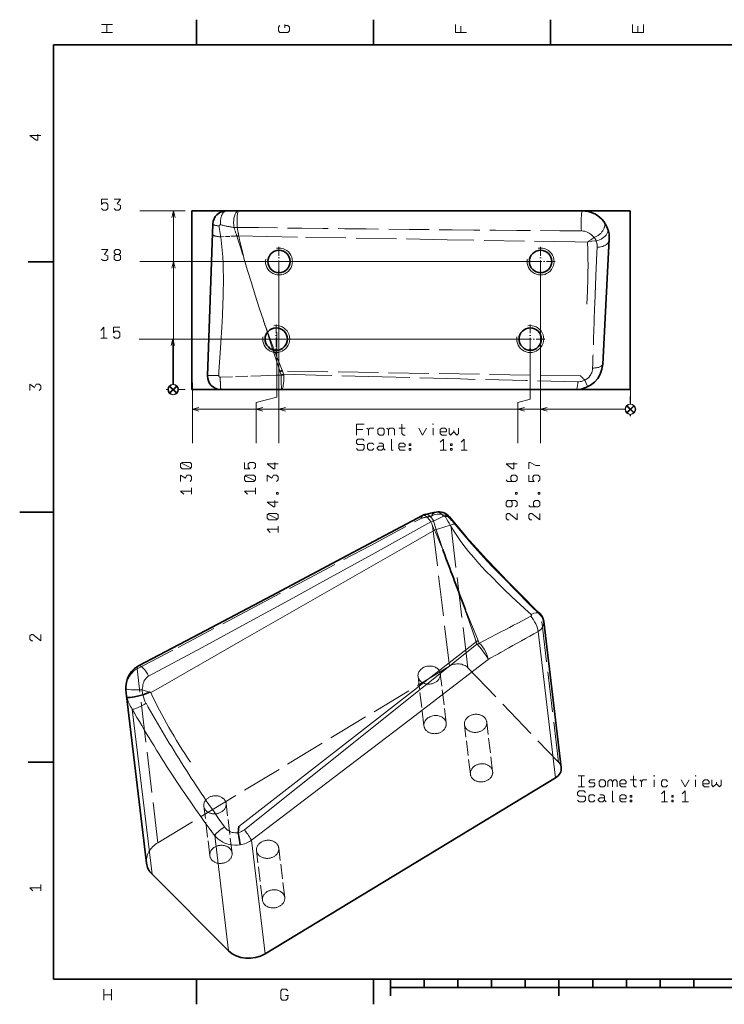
# Model space of a CAD drawing. Extents: x 0 to 420, y 0 to 297.
# Tile 1 of 6: x 0 to 209, y 2 to 294. Entities that reach past the tile are written whole.
import ezdxf

# ---------------------------------------------------------------- set-up
doc = ezdxf.new("R2010")
doc.units = 0
doc.linetypes.add('DASHDOT', pattern=[18.5, 12, -3, 0.5, -3])
doc.linetypes.add('DASHED', pattern=[15, 12, -3])

msp = doc.modelspace()

# ---------------------------------------------------------------- linework, layer by layer
at = {"color": 7, "lineweight": 35}
for p, q in [((52.5, 287), (52.5, 294.5)), ((105, 287), (105, 294.5)), ((157.5, 287), (157.5, 294.5)), ((410, 287), (10, 287)), ((10, 287), (10, 10)), ((166.94, 237.79), (61.3, 237.79)), ((57.3, 233.93), (55.73, 188.93)), ((172.99, 192.37), (174.92, 229.37)), ((10, 222.7), (2.5, 222.7)), ((59.73, 184.79), (165, 184.79)), ((10, 148.5), (0, 148.5)), ((120.38, 147.81), (120.19, 147.76)), ((127.55, 147.02), (129.47, 144.72)), ((125.74, 136.78), (125.51, 137.4)), ((132.24, 119.48), (131.63, 121.1)), ((153.67, 119.02), (154.38, 118.31)), ((160.68, 72.71), (155.48, 116.06)), ((37.63, 44.36), (31.59, 94.78)), ((36.57, 94.29), (36.56, 94.28)), ((38.5, 95.07), (38.91, 94.93)), ((10, 74.3), (2.5, 74.3)), ((158.99, 69.67), (72.81, 17.49)), ((64.81, 53.4), (65.01, 55.24)), ((64.81, 53.4), (64.81, 53.39)), ((61.94, 18.38), (39.27, 41.08)), ((10, 10), (410, 10)), ((52.5, 10), (52.5, 2.5)), ((105, 10), (105, 2.5)), ((110, 10), (110, 5)), ((120, 10), (120, 7.5)), ((130, 10), (130, 7.5)), ((140, 10), (140, 7.5)), ((150, 10), (150, 7.5)), ((160, 10), (160, 5)), ((170, 10), (170, 7.5)), ((180, 10), (180, 7.5)), ((190, 10), (190, 7.5)), ((200, 10), (200, 7.5)), ((110, 7.5), (310, 7.5))]:
    msp.add_line(p, q, dxfattribs=at)
at = {"color": 7, "lineweight": 13}
for p, q in [((49.12, 237.79), (35.65, 237.79)), ((45.65, 186.29), (45.65, 237.79)), ((152.55, 222.79), (35.65, 222.79)), ((45.65, 186.29), (45.65, 222.79)), ((76.93, 220.79), (76.93, 168.96)), ((154.55, 220.79), (154.55, 168.96)), ((76.26, 201.79), (76.26, 182.59)), ((149.48, 199.79), (35.45, 199.79)), ((45.45, 186.29), (45.45, 199.79)), ((151.48, 197.79), (151.48, 181.94)), ((43.95, 184.79), (43.45, 184.79)), ((44.15, 184.79), (43.65, 184.79)), ((44.15, 184.79), (43.65, 184.79)), ((46.51, 183.73), (44.39, 185.85)), ((46.51, 185.85), (44.39, 183.73)), ((46.71, 183.73), (44.59, 185.85)), ((46.71, 185.85), (44.59, 183.73)), ((46.71, 183.73), (44.59, 185.85)), ((46.71, 185.85), (44.59, 183.73)), ((49.12, 184.79), (46.95, 184.79)), ((49.12, 184.79), (47.15, 184.79)), ((49.12, 184.79), (47.15, 184.79)), ((51.26, 186.79), (51.26, 168.96)), ((181.26, 186.79), (181.26, 180.46)), ((181.26, 186.79), (181.26, 180.46)), ((181.26, 186.79), (181.26, 180.46)), ((76.26, 182.59), (70.18, 180.96)), ((151.48, 181.94), (147.8, 180.96)), ((181.12, 182.79), (181.12, 180.46)), ((181.12, 182.79), (181.12, 180.46)), ((51.26, 178.96), (179.76, 178.96)), ((70.18, 180.96), (70.18, 168.96)), ((70.18, 178.96), (179.76, 178.96)), ((76.93, 178.96), (179.76, 178.96)), ((147.8, 180.96), (147.8, 168.96)), ((147.8, 178.96), (179.62, 178.96)), ((154.55, 178.96), (179.62, 178.96)), ((182.18, 180.02), (180.06, 177.9)), ((180.06, 180.02), (182.18, 177.9)), ((182.18, 180.02), (180.06, 177.9)), ((180.06, 180.02), (182.18, 177.9)), ((182.32, 180.02), (180.2, 177.9)), ((180.2, 180.02), (182.32, 177.9)), ((182.32, 180.02), (180.2, 177.9)), ((180.2, 180.02), (182.32, 177.9)), ((182.32, 180.02), (180.2, 177.9)), ((180.2, 180.02), (182.32, 177.9)), ((181.12, 177.46), (181.12, 176.96)), ((181.12, 177.46), (181.12, 176.96)), ((181.26, 177.46), (181.26, 176.96)), ((181.26, 177.46), (181.26, 176.96)), ((181.26, 177.46), (181.26, 176.96)), ((121.96, 145.56), (121.95, 145.57)), ((122.76, 145.82), (122.74, 145.88)), ((122.96, 145.92), (122.76, 145.82)), ((122.76, 145.82), (123.57, 143.32)), ((123.07, 143.08), (123.05, 143.14)), ((123.57, 143.32), (123.99, 143.43)), ((123.59, 143.26), (123.57, 143.32)), ((123.99, 143.43), (127.75, 144.57)), ((150.98, 118.78), (151.73, 118.09)), ((158.99, 69.67), (153.79, 113.05)), ((65.01, 55.24), (135.43, 109.97)), ((135.43, 109.97), (135.38, 110.12)), ((135.65, 109.32), (135.43, 109.97)), ((136.11, 110.23), (136.05, 110.38)), ((136.37, 109.6), (136.11, 110.23)), ((36.36, 95.8), (38.5, 95.07)), ((39.27, 41.08), (33.4, 90.05)), ((61.94, 18.38), (57.85, 52.55)), ((72.81, 17.49), (68.77, 51.16))]:
    msp.add_line(p, q, dxfattribs=at)
at = {"color": 6, "lineweight": 35}
for p, q in [((51.12, 237.79), (51.12, 184.79)), ((181.12, 237.79), (51.12, 237.79)), ((181.12, 184.79), (181.12, 237.79)), ((51.12, 184.79), (181.12, 184.79))]:
    msp.add_line(p, q, dxfattribs=at)
at = {"color": 7, "linetype": 'DASHED', "lineweight": 13, "ltscale": 0.00658}
msp.add_line((63.33, 232.9), (63.59, 232.86), dxfattribs=at)
at = {"color": 7, "linetype": 'DASHED', "lineweight": 13, "ltscale": 0.001455}
msp.add_line((63.59, 232.86), (63.58, 232.92), dxfattribs=at)
at = {"color": 7, "linetype": 'DASHED', "lineweight": 13, "ltscale": 0.065374}
msp.add_line((63.59, 232.86), (64.41, 230.37), dxfattribs=at)
at = {"color": 7, "linetype": 'DASHED', "lineweight": 13, "ltscale": 0.000206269}
msp.add_line((64.51, 232.91), (64.51, 232.91), dxfattribs=at)
at = {"color": 7, "linetype": 'DASHED', "lineweight": 13, "ltscale": 0.107752}
msp.add_line((63.93, 230.34), (59.63, 230.1), dxfattribs=at)
at = {"color": 7, "linetype": 'DASHED', "lineweight": 13, "ltscale": 0.011897}
msp.add_line((64.41, 230.37), (63.93, 230.34), dxfattribs=at)
at = {"color": 7, "linetype": 'DASHED', "lineweight": 13, "ltscale": 0.001352}
msp.add_line((64.42, 230.32), (64.41, 230.37), dxfattribs=at)
at = {"color": 7, "linetype": 'DASHED', "lineweight": 13, "ltscale": 0.001375}
msp.add_line((65.01, 230.37), (65, 230.43), dxfattribs=at)
at = {"color": 7, "linetype": 'DASHED', "lineweight": 13, "ltscale": 0.009758}
msp.add_line((168.78, 228.75), (168.46, 228.52), dxfattribs=at)
at = {"color": 7, "linetype": 'DASHED', "lineweight": 13, "ltscale": 0.051404}
msp.add_line((170.46, 229.94), (168.78, 228.75), dxfattribs=at)
at = {"color": 7, "linetype": 'DASHED', "lineweight": 13, "ltscale": 0.000248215}
msp.add_line((170.99, 228.93), (171, 228.93), dxfattribs=at)
at = {"color": 7, "linetype": 'DASHDOT', "lineweight": 13, "ltscale": 0.216028}
for p, q in [((76.93, 227.11), (76.93, 218.47)), ((154.55, 227.11), (154.55, 218.47)), ((81.25, 222.79), (72.61, 222.79)), ((76.12, 204.11), (76.12, 195.47)), ((151.48, 204.11), (151.48, 195.47)), ((80.44, 199.79), (71.8, 199.79))]:
    msp.add_line(p, q, dxfattribs=at)
at = {"color": 7, "linetype": 'DASHED', "lineweight": 13, "ltscale": 0.017142}
msp.add_line((66.55, 223.74), (66.36, 224.4), dxfattribs=at)
at = {"color": 7, "linetype": 'DASHDOT', "lineweight": 13, "ltscale": 0.216027}
for p, q in [((158.87, 222.79), (150.23, 222.79)), ((155.8, 199.79), (147.16, 199.79))]:
    msp.add_line(p, q, dxfattribs=at)
at = {"color": 7, "linetype": 'DASHED', "lineweight": 13, "ltscale": 0.030036}
msp.add_line((59.12, 190.18), (59.04, 188.98), dxfattribs=at)
at = {"color": 7, "linetype": 'DASHED', "lineweight": 13, "ltscale": 0.005992}
msp.add_line((77.26, 190.1), (77.18, 190.33), dxfattribs=at)
at = {"color": 7, "linetype": 'DASHED', "lineweight": 13, "ltscale": 0.025463}
msp.add_line((77.59, 189.14), (77.26, 190.1), dxfattribs=at)
at = {"color": 7, "linetype": 'DASHED', "lineweight": 13, "ltscale": 0.005863}
msp.add_line((77.94, 190.33), (77.86, 190.54), dxfattribs=at)
at = {"color": 7, "linetype": 'DASHED', "lineweight": 13}
for p, q in [((166.43, 188.86), (77.94, 190.33)), ((127.5, 102.79), (122.16, 147.29)), ((132.97, 102.3), (127.66, 146.58)), ((159.9, 74.3), (154.71, 117.64)), ((41.01, 50.42), (127.5, 102.79)), ((132.97, 102.3), (159.9, 74.3)), ((41.01, 50.42), (34.83, 101.99))]:
    msp.add_line(p, q, dxfattribs=at)
at = {"color": 7, "linetype": 'DASHED', "lineweight": 13, "ltscale": 0.025517}
msp.add_line((78.31, 189.37), (77.94, 190.33), dxfattribs=at)
at = {"color": 7, "linetype": 'DASHED', "lineweight": 13, "ltscale": 0.301112}
msp.add_line((59.52, 188.48), (71.56, 188.89), dxfattribs=at)
at = {"color": 7, "linetype": 'DASHED', "lineweight": 13, "ltscale": 0.043986}
msp.add_line((167.63, 187.58), (166.43, 188.86), dxfattribs=at)
at = {"color": 7, "linetype": 'DASHED', "lineweight": 13, "ltscale": 0.000318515}
msp.add_line((167.63, 187.58), (167.64, 187.56), dxfattribs=at)
at = {"color": 7, "linetype": 'DASHED', "lineweight": 13, "ltscale": 0.003576}
msp.add_line((119.23, 146.65), (119.1, 146.62), dxfattribs=at)
at = {"color": 7, "linetype": 'DASHED', "lineweight": 13, "ltscale": 0.074699}
msp.add_line((127.66, 146.58), (129.58, 144.29), dxfattribs=at)
at = {"color": 7, "linetype": 'DASHED', "lineweight": 13, "ltscale": 0.025072}
msp.add_line((154, 118.35), (154.71, 117.64), dxfattribs=at)
at = {"color": 7, "linetype": 'DASHED', "lineweight": 13, "ltscale": 0.369848}
for p, q in [((119.95, 85.05), (118.19, 99.74)), ((126.55, 85.84), (124.79, 100.53)), ((133.72, 70.74), (131.96, 85.43)), ((63, 47.36), (61.24, 62.05)), ((72.02, 33.39), (70.26, 48.08))]:
    msp.add_line(p, q, dxfattribs=at)
at = {"color": 7, "linetype": 'DASHED', "lineweight": 13, "ltscale": 0.369849}
for p, q in [((140.32, 71.53), (138.56, 86.22)), ((56.4, 46.57), (54.64, 61.26)), ((78.62, 34.18), (76.86, 48.87))]:
    msp.add_line(p, q, dxfattribs=at)
at = {"color": 7, "lineweight": 13}
for points in [[(27.53, 293.03), (25.9, 293.03), (24.27, 293.03)], [(25.9, 290.69), (25.9, 293.03)], [(78.63, 292.79), (79.57, 292.79), (80.03, 292.33), (80.03, 291.16), (79.57, 290.69), (77.23, 290.69), (76.77, 291.16), (76.77, 292.33), (77.23, 292.79)], [(78.63, 293.03), (78.63, 292.09)], [(132.53, 290.69), (130.9, 290.69), (129.27, 290.69), (129.27, 293.03)], [(130.9, 292.56), (130.9, 290.69)], [(185.03, 293.03), (185.03, 290.69), (183.4, 290.69), (181.77, 290.69), (181.77, 293.03)], [(183.4, 292.56), (183.4, 290.69)], [(27.53, 290.69), (25.9, 290.69), (24.27, 290.69)], [(5.35, 260.59), (5.35, 258.73), (4.88, 258.73), (3.02, 260.13), (4.65, 260.13), (6.28, 260.13)], [(26.12, 241.3), (24.26, 241.3), (24.26, 239.67), (24.72, 240.14), (25.66, 240.14), (26.12, 239.67), (26.12, 238.5), (25.66, 238.04), (24.72, 238.04), (24.26, 238.5)], [(28.04, 241.3), (29.9, 241.3), (28.97, 239.9), (29.9, 239.44), (29.9, 238.5), (29.44, 238.04), (28.5, 238.04), (28.04, 238.5)], [(46.17, 235.86), (45.65, 237.79), (45.13, 235.86)], [(24.26, 226.3), (26.12, 226.3), (25.19, 224.9), (26.12, 224.44), (26.12, 223.5), (25.66, 223.04), (24.72, 223.04), (24.26, 223.5)], [(29.44, 224.9), (28.5, 224.9), (28.04, 224.44), (28.04, 223.5), (28.5, 223.04), (29.44, 223.04), (29.9, 223.5), (29.9, 224.44), (29.44, 224.9), (29.9, 225.37), (29.9, 225.84), (29.44, 226.3), (28.5, 226.3), (28.04, 225.84), (28.04, 225.37), (28.5, 224.9)], [(46.17, 220.86), (45.65, 222.79), (45.13, 220.86)], [(24.05, 202.37), (24.99, 203.3), (24.99, 201.67), (24.99, 200.04)], [(29.7, 203.3), (27.83, 203.3), (27.83, 201.67), (28.3, 202.14), (29.23, 202.14), (29.7, 201.67), (29.7, 200.5), (29.23, 200.04), (28.3, 200.04), (27.83, 200.5)], [(25.92, 200.04), (24.05, 200.04)], [(45.96, 197.86), (45.45, 199.79), (44.93, 197.86)], [(3.02, 184.53), (3.02, 186.39), (4.42, 185.46), (4.88, 186.39), (5.82, 186.39), (6.28, 185.93), (6.28, 184.99), (5.82, 184.53)], [(53.2, 179.47), (51.26, 178.96), (53.2, 178.44)], [(72.11, 179.47), (70.18, 178.96), (72.11, 178.44)], [(78.86, 179.47), (76.93, 178.96), (78.86, 178.44)], [(149.73, 179.47), (147.8, 178.96), (149.73, 178.44)], [(156.48, 179.47), (154.55, 178.96), (156.48, 178.44)], [(99.9, 171.29), (99.9, 172.93), (99.9, 174.56), (102.24, 174.56)], [(101.77, 172.93), (99.9, 172.93)], [(102.98, 173.39), (103.45, 172.93), (103.92, 173.39), (105.08, 173.39)], [(103.45, 172.93), (103.45, 171.29)], [(108.91, 173.39), (109.38, 172.93), (109.38, 171.29)], [(109.38, 172.93), (109.84, 173.39), (110.78, 173.39), (111.24, 172.93), (111.24, 171.29)], [(112.46, 173.39), (114.32, 173.39)], [(113.39, 174.56), (113.39, 171.76), (113.86, 171.29), (114.32, 171.29)], [(118.38, 173.39), (119.55, 171.29), (120.72, 173.39)], [(122.63, 171.29), (122.63, 173.39)], [(126.64, 171.29), (125.24, 171.29), (124.78, 171.76), (124.78, 172.93), (125.24, 173.39), (126.18, 173.39), (126.64, 172.93), (126.64, 172.46), (126.41, 172.23), (124.78, 172.23)], [(127.39, 173.39), (127.39, 171.76), (127.86, 171.29), (128.79, 172.23), (128.79, 172.69)], [(128.79, 172.23), (129.72, 171.29), (130.19, 171.76), (130.19, 173.39)], [(99.9, 167.33), (100.37, 166.86), (101.77, 166.86), (102.24, 167.33), (102.24, 168.26), (102, 168.49), (100.37, 168.49), (99.9, 168.96), (99.9, 169.66), (100.37, 170.13), (101.77, 170.13), (102.24, 169.66)], [(110.31, 170.13), (110.31, 168.49), (110.31, 166.86), (110.78, 166.86)], [(124.78, 169.19), (125.71, 170.13), (125.71, 168.49), (125.71, 166.86)], [(130.94, 169.19), (131.87, 170.13), (131.87, 168.49), (131.87, 166.86)], [(105.08, 167.33), (104.62, 166.86), (103.68, 166.86), (103.22, 167.33), (103.22, 168.49), (103.68, 168.96), (104.62, 168.96), (105.08, 168.49)], [(107.93, 167.33), (107.46, 166.86), (106.53, 166.86), (106.06, 167.33), (106.06, 167.56), (106.53, 168.03), (107.93, 168.03)], [(106.53, 168.96), (107.46, 168.96), (107.93, 168.49), (107.93, 167.33), (108.4, 166.86)], [(114.32, 166.86), (112.92, 166.86), (112.46, 167.33), (112.46, 168.49), (112.92, 168.96), (113.86, 168.96), (114.32, 168.49), (114.32, 168.03), (114.09, 167.79), (112.46, 167.79)], [(126.64, 166.86), (124.78, 166.86)], [(132.8, 166.86), (130.94, 166.86)], [(50.78, 161.58), (47.98, 162.98)], [(66.66, 163.21), (66.66, 161.34), (68.29, 161.34), (67.83, 161.81), (67.83, 162.74), (68.29, 163.21), (69.46, 163.21), (69.93, 162.74), (69.93, 161.81), (69.46, 161.34)], [(75.74, 163.21), (75.74, 161.34), (75.28, 161.34), (73.41, 162.74), (75.04, 162.74), (76.68, 162.74)], [(146.62, 163.21), (146.62, 161.34), (146.15, 161.34), (144.29, 162.74), (145.92, 162.74), (147.55, 162.74)], [(151.04, 161.34), (151.04, 163.21), (151.5, 163.21), (153.14, 162.28), (154.3, 162.28)], [(47.75, 157.56), (47.75, 159.43), (49.15, 158.5), (49.61, 159.43), (50.55, 159.43), (51.01, 158.96), (51.01, 158.03), (50.55, 157.56)], [(69.69, 157.8), (66.89, 159.2)], [(73.41, 157.56), (73.41, 159.43), (74.81, 158.5), (75.28, 159.43), (76.21, 159.43), (76.68, 158.96), (76.68, 158.03), (76.21, 157.56)], [(144.29, 158.03), (144.75, 157.56), (147.09, 157.56), (147.55, 158.03), (147.55, 158.96), (147.09, 159.43), (146.15, 159.43), (145.69, 158.96), (145.69, 158.03), (146.15, 157.56)], [(151.04, 159.43), (151.04, 157.56), (152.67, 157.56), (152.2, 158.03), (152.2, 158.96), (152.67, 159.43), (153.84, 159.43), (154.3, 158.96), (154.3, 158.03), (153.84, 157.56)], [(51.01, 155.65), (51.01, 153.78)], [(69.93, 155.65), (69.93, 153.78)], [(48.68, 153.78), (47.75, 154.72), (49.38, 154.72), (51.01, 154.72)], [(67.59, 153.78), (66.66, 154.72), (68.29, 154.72), (69.93, 154.72)], [(75.74, 151.87), (75.74, 150), (75.28, 150), (73.41, 151.4), (75.04, 151.4), (76.68, 151.4)], [(147.09, 150), (147.55, 150.47), (147.55, 151.4), (147.09, 151.87), (144.75, 151.87), (144.29, 151.4), (144.29, 150.47), (144.75, 150), (145.69, 150), (146.15, 150.47), (146.15, 151.4), (145.69, 151.87)], [(151.04, 150.47), (151.5, 150), (153.84, 150), (154.3, 150.47), (154.3, 151.4), (153.84, 151.87), (152.9, 151.87), (152.44, 151.4), (152.44, 150.47), (152.9, 150)], [(76.44, 146.46), (73.64, 147.86)], [(121.95, 145.57), (121.54, 146.18), (121.3, 146.48), (121.06, 146.76), (120.82, 146.99), (120.58, 147.19), (120.38, 147.33), (120.18, 147.44), (120, 147.51), (119.82, 147.55), (119.64, 147.54), (119.48, 147.49)], [(122.74, 145.88), (122.5, 146.33), (122.21, 146.74), (121.89, 147.11), (121.71, 147.28), (121.53, 147.42), (121.26, 147.59), (120.97, 147.72), (120.68, 147.79), (120.43, 147.8), (120.19, 147.76)], [(122.96, 145.92), (124.92, 146.89), (125.7, 147.26)], [(126.3, 147.06), (126.2, 147.18), (126.07, 147.26), (125.92, 147.3), (125.77, 147.29), (125.7, 147.26)], [(147.55, 148.09), (147.55, 146.22), (145.22, 148.09), (144.75, 148.09), (144.29, 147.62), (144.29, 146.69), (144.75, 146.22), (145.22, 146.22)], [(154.3, 148.09), (154.3, 146.22), (151.97, 148.09), (151.5, 148.09), (151.04, 147.62), (151.04, 146.69), (151.5, 146.22), (151.97, 146.22)], [(38.26, 99.81), (54.13, 108.36), (64.83, 114.15), (81.04, 122.99), (89.07, 127.4), (105.44, 136.42), (121.95, 145.57)], [(38.91, 94.93), (41.75, 96.56), (66.24, 110.57), (109.15, 135.1), (115.35, 138.65), (123.07, 143.08)], [(74.34, 142.44), (73.41, 143.38), (75.04, 143.38), (76.68, 143.38)], [(76.68, 144.31), (76.68, 142.44)], [(125.51, 137.4), (124.55, 139.66), (123.32, 142.51), (123.07, 143.08)], [(125.51, 137.4), (125.47, 137.6), (125.34, 137.98), (124.75, 139.72), (123.59, 143.26)], [(150.98, 118.78), (148.46, 121.11), (146.05, 123.37), (143.66, 125.65), (141.94, 127.33), (140.23, 129.03), (138.23, 131.1), (136.26, 133.21), (134.71, 134.96), (133.2, 136.76), (132.46, 137.67), (131.74, 138.61), (130.68, 140.04), (129.66, 141.52), (128.69, 143.02), (127.75, 144.57)], [(132.24, 119.48), (132.31, 119.13), (132.4, 118.83), (132.89, 117.47), (133.56, 115.53), (135.1, 110.97), (135.38, 110.12)], [(132.24, 119.48), (133.85, 115.64), (136.05, 110.38)], [(151.61, 117.56), (151.75, 117.67), (151.8, 117.74), (151.82, 117.81), (151.83, 117.89), (151.82, 117.96), (151.78, 118.03), (151.73, 118.09)], [(6.28, 112.19), (6.28, 110.33), (3.95, 112.19), (3.48, 112.19), (3.02, 111.73), (3.02, 110.79), (3.48, 110.33), (3.95, 110.33)], [(141.48, 112.25), (137.68, 110.26), (136.39, 109.58)], [(66.67, 54.26), (78.66, 63.79), (94.1, 76.1), (112.53, 90.86), (127.59, 102.89), (135.65, 109.32)], [(135.79, 109.18), (136.14, 108.8), (136.5, 108.39), (137.22, 107.5), (137.94, 106.51), (138.28, 106.01), (138.58, 105.52), (138.81, 105.13), (138.99, 104.76)], [(136.39, 109.58), (136.64, 109.34), (136.88, 109.08), (137.35, 108.5), (137.77, 107.86), (138.18, 107.15), (138.53, 106.41), (138.68, 106.04), (138.81, 105.67), (138.93, 105.2), (138.99, 104.76)], [(68.77, 51.16), (93.23, 69.78), (115.54, 86.81), (138.99, 104.76)], [(38.26, 99.81), (38.05, 99.69), (37.85, 99.55), (37.51, 99.23), (37.22, 98.87), (36.98, 98.48), (36.79, 98.07), (36.65, 97.64), (36.55, 97.21), (36.49, 96.77), (36.46, 96.32), (36.36, 95.83), (36.36, 95.8)], [(165.74, 70.25), (167.6, 70.25)], [(166.67, 66.98), (166.67, 68.61), (166.67, 70.25)], [(182.07, 70.25), (182.07, 67.45), (182.54, 66.98), (183, 66.98)], [(170.68, 69.08), (169.28, 69.08), (168.82, 68.61), (169.28, 68.15), (170.45, 68.15), (170.68, 67.91), (170.68, 67.45), (170.22, 66.98), (168.82, 66.98)], [(174.51, 66.98), (174.51, 68.61), (174.98, 69.08), (175.44, 69.08), (175.91, 68.61), (175.91, 66.98)], [(175.91, 68.61), (176.38, 69.08), (176.84, 69.08), (177.31, 68.61), (177.31, 66.98)], [(179.92, 66.98), (178.52, 66.98), (178.06, 67.45), (178.06, 68.61), (178.52, 69.08), (179.46, 69.08), (179.92, 68.61), (179.92, 68.15), (179.69, 67.91), (178.06, 67.91)], [(181.14, 69.08), (183, 69.08)], [(183.98, 69.08), (184.45, 68.61), (184.92, 69.08), (186.08, 69.08)], [(184.45, 68.61), (184.45, 66.98)], [(188.23, 66.98), (188.23, 69.08)], [(192.24, 67.45), (191.78, 66.98), (190.84, 66.98), (190.38, 67.45), (190.38, 68.61), (190.84, 69.08), (191.78, 69.08), (192.24, 68.61)], [(196.3, 69.08), (197.47, 66.98), (198.64, 69.08)], [(200.55, 66.98), (200.55, 69.08)], [(204.56, 66.98), (203.16, 66.98), (202.7, 67.45), (202.7, 68.61), (203.16, 69.08), (204.1, 69.08), (204.56, 68.61), (204.56, 68.15), (204.33, 67.91), (202.7, 67.91)], [(205.31, 69.08), (205.31, 67.45), (205.78, 66.98), (206.71, 67.91), (206.71, 68.38)], [(206.71, 67.91), (207.64, 66.98), (208.11, 67.45), (208.11, 69.08)], [(165.5, 63.01), (165.97, 62.55), (167.37, 62.55), (167.84, 63.01), (167.84, 63.95), (167.6, 64.18), (165.97, 64.18), (165.5, 64.65), (165.5, 65.35), (165.97, 65.81), (167.37, 65.81), (167.84, 65.35)], [(165.74, 66.98), (167.6, 66.98)], [(170.68, 63.01), (170.22, 62.55), (169.28, 62.55), (168.82, 63.01), (168.82, 64.18), (169.28, 64.65), (170.22, 64.65), (170.68, 64.18)], [(172.13, 64.65), (173.06, 64.65), (173.53, 64.18), (173.53, 63.01), (174, 62.55)], [(175.91, 65.81), (175.91, 64.18), (175.91, 62.55), (176.38, 62.55)], [(179.92, 62.55), (178.52, 62.55), (178.06, 63.01), (178.06, 64.18), (178.52, 64.65), (179.46, 64.65), (179.92, 64.18), (179.92, 63.71), (179.69, 63.48), (178.06, 63.48)], [(190.38, 64.88), (191.31, 65.81), (191.31, 64.18), (191.31, 62.55)], [(196.54, 64.88), (197.47, 65.81), (197.47, 64.18), (197.47, 62.55)], [(173.53, 63.01), (173.06, 62.55), (172.13, 62.55), (171.66, 63.01), (171.66, 63.25), (172.13, 63.71), (173.53, 63.71)], [(192.24, 62.55), (190.38, 62.55)], [(198.4, 62.55), (196.54, 62.55)], [(60.75, 55.15), (61.08, 54.74), (61.44, 54.37), (61.84, 54.06), (62.26, 53.81), (62.52, 53.68), (62.78, 53.57), (63.06, 53.48), (63.33, 53.41), (63.87, 53.34), (64.41, 53.34), (64.81, 53.39)], [(64.81, 53.4), (65.01, 53.45), (65.39, 53.56), (65.77, 53.71), (66.14, 53.9), (66.49, 54.13), (66.67, 54.26)], [(57.85, 52.55), (58.25, 52.1), (58.69, 51.69), (59.15, 51.31), (59.7, 50.94), (60.27, 50.61), (60.86, 50.33), (61.46, 50.1), (61.85, 49.98), (62.25, 49.89), (62.65, 49.81), (63.06, 49.75), (63.86, 49.69), (64.65, 49.71), (65.39, 49.79)], [(6.28, 37.99), (6.28, 36.13)], [(3.95, 36.13), (3.02, 37.06), (4.65, 37.06), (6.28, 37.06)], [(24.94, 3.72), (24.94, 5.35), (24.94, 6.98)], [(27.28, 3.72), (27.28, 5.35), (27.28, 6.98)], [(79.54, 5.12), (79.54, 4.18), (79.08, 3.72), (77.91, 3.72), (77.44, 4.18), (77.44, 6.52), (77.91, 6.98), (79.08, 6.98), (79.54, 6.52)], [(24.94, 5.35), (27.28, 5.35)], [(79.78, 5.12), (78.84, 5.12)]]:
    msp.add_lwpolyline(points, dxfattribs=at)
at = {"color": 7, "linetype": 'DASHED', "lineweight": 13}
for points in [[(63.58, 232.91), (63.49, 233.58), (63.46, 234.26), (63.49, 234.94), (63.57, 235.61), (63.69, 236.2), (63.79, 236.52), (63.9, 236.82), (64, 237.04), (64.12, 237.24), (64.28, 237.46), (64.47, 237.63), (64.67, 237.75), (64.78, 237.78), (64.89, 237.79)], [(64.51, 232.91), (64.48, 234.26), (64.51, 235.6), (64.55, 236.28), (64.62, 236.92), (64.7, 237.38), (64.75, 237.57), (64.81, 237.73), (64.85, 237.77), (64.89, 237.79)], [(166.66, 231.86), (166.61, 232.51), (166.58, 233.17), (166.56, 234.38), (166.58, 235.57), (166.65, 236.52), (166.69, 236.98), (166.75, 237.32), (166.78, 237.48), (166.84, 237.67), (166.88, 237.75), (166.91, 237.78), (166.94, 237.79)], [(59.14, 233.3), (59.14, 233.47), (59.21, 233.6), (59.34, 233.68), (59.5, 233.69), (59.58, 233.68)], [(166.66, 231.86), (167.17, 231.83), (167.66, 231.74), (168.12, 231.6), (168.54, 231.43), (168.92, 231.23), (169.27, 231), (169.58, 230.76), (169.98, 230.37), (170.43, 229.95), (170.46, 229.94)], [(171, 228.93), (171.5, 229.04), (172, 229.2), (172.47, 229.42), (172.92, 229.67), (173.34, 229.98), (173.67, 230.28), (173.96, 230.61), (174.19, 230.96), (174.37, 231.34), (174.47, 231.66), (174.51, 231.97), (174.5, 232.29), (174.46, 232.47), (174.4, 232.65)], [(59.12, 190.18), (59.4, 194.21), (59.69, 198.71), (59.96, 203.2), (60.14, 206.73), (60.28, 210.27), (60.35, 212.27), (60.39, 214.27), (60.42, 216.27), (60.42, 218.26), (60.4, 220.25), (60.33, 222.24), (60.23, 224.22), (60.08, 226.19), (59.88, 228.15), (59.63, 230.1)], [(66.36, 224.4), (66.28, 224.59), (66.14, 224.99), (65.57, 226.79), (64.42, 230.32)], [(168.46, 228.52), (164.78, 228.59), (126.79, 229.26), (82.43, 230.05), (73.18, 230.21), (65.01, 230.37)], [(66.36, 224.4), (65.79, 226.82), (65.25, 229.2), (65.01, 230.37)], [(168.46, 228.52), (168.56, 226.21), (168.61, 223.86), (168.62, 221.46), (168.6, 219.63), (168.57, 217.78), (168.43, 214.01), (168.23, 210.15)], [(170.99, 228.93), (169.78, 228.8), (168.78, 228.75)], [(170.62, 210.1), (170.95, 218.57), (171.25, 225.36), (171.34, 227.07)], [(72.29, 205.39), (71.08, 209.07), (69.89, 212.76), (68.74, 216.44), (67.62, 220.11), (66.55, 223.74)], [(73, 203.29), (73.2, 202.87), (73.35, 202.5), (74.15, 200.27), (75.42, 196.84), (76.51, 193.99), (77.86, 190.54)], [(73, 203.29), (74.64, 198.03), (75.69, 194.8), (77.18, 190.33)], [(169.99, 191.19), (169.95, 190.7), (169.85, 190.22), (169.7, 189.76), (169.5, 189.34), (169.35, 189.09), (169.19, 188.86), (168.83, 188.43), (168.43, 188.07), (168, 187.76), (167.64, 187.56)], [(71.56, 188.89), (76.06, 189.05), (77.59, 189.1)], [(77.59, 189.1), (77.59, 187.86), (77.6, 186.63), (77.64, 185.41), (77.67, 184.97), (77.69, 184.82), (77.7, 184.8), (77.71, 184.79), (77.71, 184.79), (77.71, 184.79), (77.71, 184.79)], [(78.34, 189.1), (78.35, 188.27), (78.33, 187.44), (78.28, 186.63), (78.22, 186.13), (78.14, 185.66), (78.07, 185.39), (78, 185.16), (77.92, 184.97), (77.86, 184.88), (77.8, 184.82), (77.71, 184.79)], [(165.64, 187.15), (150.18, 187.48), (130.76, 187.95), (107.58, 188.56), (87.83, 189.11), (78.31, 189.37)], [(167.63, 187.58), (167.45, 187.5), (167.07, 187.35), (166.68, 187.25), (166.27, 187.19), (165.85, 187.15), (165.64, 187.15)], [(167.64, 187.56), (168.28, 186.25), (168.48, 185.81), (168.55, 185.65), (168.56, 185.63), (168.56, 185.63), (168.56, 185.63)], [(34.83, 101.99), (46.99, 108.36), (66.8, 118.79), (82.94, 127.34), (103.94, 138.51), (119.1, 146.62)], [(127.66, 146.58), (127.46, 146.78), (127.25, 146.96), (127.02, 147.12), (126.77, 147.27), (126.25, 147.52), (125.69, 147.7), (125.09, 147.81), (124.48, 147.85), (123.86, 147.82), (123.26, 147.71), (122.7, 147.53), (122.43, 147.42), (122.16, 147.29)], [(154, 118.35), (151.69, 120.66), (146.7, 125.68), (144.19, 128.24), (142.31, 130.18), (140.42, 132.15), (138.63, 134.05), (136.84, 136), (134.05, 139.09), (131.74, 141.73), (129.58, 144.29)], [(34.83, 101.99), (34.29, 101.65), (33.79, 101.26), (33.35, 100.84), (32.96, 100.38), (32.74, 100.08), (32.54, 99.77), (32.35, 99.44), (32.19, 99.11), (31.92, 98.44), (31.77, 97.94), (31.66, 97.44), (31.56, 96.77), (31.53, 96.45), (31.52, 96.1)]]:
    msp.add_lwpolyline(points, dxfattribs=at)
at = {"color": 7, "lineweight": 13}
for points in [[(108.16, 172.93), (108.16, 171.76), (107.7, 171.29), (106.76, 171.29), (106.3, 171.76), (106.3, 172.93), (106.76, 173.39), (107.7, 173.39)], [(122.63, 174.65), (122.72, 174.56), (122.63, 174.47), (122.54, 174.56)], [(116, 168.73), (116, 168.26), (115.54, 168.26), (115.54, 168.73)], [(116, 167.33), (116, 166.86), (115.54, 166.86), (115.54, 167.33)], [(128.32, 168.73), (128.32, 168.26), (127.86, 168.26), (127.86, 168.73)], [(128.32, 167.33), (128.32, 166.86), (127.86, 166.86), (127.86, 167.33)], [(47.75, 162.74), (47.75, 161.81), (48.21, 161.34), (50.55, 161.34), (51.01, 161.81), (51.01, 162.74), (50.55, 163.21), (48.21, 163.21)], [(66.66, 158.96), (66.66, 158.03), (67.13, 157.56), (69.46, 157.56), (69.93, 158.03), (69.93, 158.96), (69.46, 159.43), (67.13, 159.43)], [(76.68, 154.25), (76.68, 153.78), (76.21, 153.78), (76.21, 154.25)], [(147.55, 154.25), (147.55, 153.78), (147.09, 153.78), (147.09, 154.25)], [(154.3, 154.25), (154.3, 153.78), (153.84, 153.78), (153.84, 154.25)], [(73.41, 147.62), (73.41, 146.69), (73.88, 146.22), (76.21, 146.22), (76.68, 146.69), (76.68, 147.62), (76.21, 148.09), (73.88, 148.09)], [(188.23, 70.34), (188.32, 70.25), (188.23, 70.15), (188.14, 70.25)], [(200.55, 70.34), (200.64, 70.25), (200.55, 70.15), (200.46, 70.25)], [(173.76, 68.61), (173.76, 67.45), (173.3, 66.98), (172.36, 66.98), (171.9, 67.45), (171.9, 68.61), (172.36, 69.08), (173.3, 69.08)], [(181.6, 64.41), (181.6, 63.95), (181.14, 63.95), (181.14, 64.41)], [(193.92, 64.41), (193.92, 63.95), (193.46, 63.95), (193.46, 64.41)], [(181.6, 63.01), (181.6, 62.55), (181.14, 62.55), (181.14, 63.01)], [(193.92, 63.01), (193.92, 62.55), (193.46, 62.55), (193.46, 63.01)]]:
    msp.add_lwpolyline(points, close=True, dxfattribs=at)
at = {"color": 7, "lineweight": 35}
for points in [[(35.21, 102.86), (53.3, 112.35), (74.67, 123.62), (98.81, 136.45), (119.48, 147.49)], [(123.53, 148.49), (124.02, 148.55), (124.55, 148.54), (125.11, 148.47), (125.61, 148.33), (126.14, 148.11), (126.65, 147.82), (127.08, 147.5), (127.42, 147.17), (127.55, 147.02)], [(153.67, 119.02), (148.67, 124.02), (144.66, 128.09), (141.64, 131.21), (138.61, 134.41), (136.58, 136.6), (134.54, 138.85), (132.51, 141.16), (130.48, 143.53), (129.47, 144.72)], [(35.21, 102.86), (34.63, 102.52), (34.11, 102.13), (33.64, 101.7), (33.17, 101.18), (32.75, 100.6), (32.42, 100.03), (32.11, 99.37), (31.91, 98.81), (31.71, 98.07), (31.59, 97.36), (31.52, 96.66), (31.51, 96.07)], [(36.56, 94.28), (35.33, 93.97), (34.08, 93.7), (33.38, 93.58), (32.73, 93.5), (32.42, 93.47), (32.15, 93.46), (32.01, 93.47), (31.9, 93.48), (31.82, 93.52)], [(36.57, 94.29), (37.3, 94.55), (38.15, 94.9), (38.5, 95.07)], [(64.81, 53.39), (65.08, 51.81), (65.39, 49.79)]]:
    msp.add_lwpolyline(points, dxfattribs=at)
for centre in [(76.93, 222.79), (154.55, 222.79), (76.12, 199.79), (151.48, 199.79)]:
    msp.add_circle(centre, 3.32, dxfattribs=at)
at = {"color": 7, "lineweight": 13}
for centre in [(45.45, 184.79), (45.65, 184.79), (45.65, 184.79), (181.12, 178.96), (181.12, 178.96), (181.26, 178.96), (181.26, 178.96), (181.26, 178.96)]:
    msp.add_circle(centre, 1.5, dxfattribs=at)
at = {"color": 7, "lineweight": 35}
for centre, radius, start, end in [((61.3, 233.79), 4, 90, 178), ((166.94, 229.79), 8, 357, 90), ((165, 192.79), 8, 270, 357), ((59.73, 188.79), 4, 178, 270), ((120.95, 144.73), 3.12, 104.1816, 118.175), ((132.83, 97.88), 51.45, 100.4162, 103.9976), ((14302.97, 5450.03), 15140.16, 200.544658, 200.608028), ((151.69, 115.6), 3.82, 6.9142, 45.1623), ((42.97, 96.14), 11.46, 180.3543, 186.8377)]:
    msp.add_arc(centre, radius, start, end, dxfattribs=at)
at = {"color": 7, "linetype": 'DASHED', "lineweight": 13}
for centre, radius, start, end in [((74.93, 298.31), 66.43, 256.6391, 259.9375), ((-596.34, 131.04), 663.4, 8.58709, 8.86731), ((64.04, 239.88), 6.98, 266.1657, 273.8565), ((63.68, 239.84), 6.98, 269.2347, 276.8569), ((273.21, 15533.16), 15301.67, 269.218508, 269.601026), ((321.23, 281.6), 261.29, 190.7397, 191.2935), ((64.04, 237.78), 7.42, 272.8095, 277.388), ((64.08, 237.74), 7.42, 272.6396, 277.1643), ((168.12, 228.04), 3.01, 17.2341, 39.1307), ((167.18, 227.25), 4.16, 357.4671, 23.8241), ((3070.53, 104.46), 2901.84, 177.91367, 178.28731), ((591.83, 378.94), 547.76, 198.4718, 198.7041), ((81.18, 178.77), 12.23, 105.7451, 109.0615), ((81.34, 178.61), 12.2, 106.1707, 109.5545), ((59.5, 188.94), 0.461, 174.8648, 272.8033), ((81.68, 177.65), 12.2, 106.0347, 109.6282), ((77.47, 189.1), 0.119, 359.7147, 19.0693), ((77.96, 176.41), 12.7, 88.3267, 91.677), ((74.06, 188.92), 4.28, 2.4844, 6.1625), ((130.84, 100.09), 47.99, 100.4175, 103.9975), ((31.55, 96.07), 0.0432, 132.4941, 176.5243), ((41.22, 95.93), 9.71, 179.0089, 186.8361)]:
    msp.add_arc(centre, radius, start, end, dxfattribs=at)
at = {"color": 7, "lineweight": 13}
for centre, radius, start, end in [((76.93, 222.79), 4, 170, 100), ((154.55, 222.79), 4, 170, 100), ((76.12, 199.79), 4, 170, 100), ((151.48, 199.79), 4, 170, 100), ((-161.95, -22.07), 334.21, 29.9076, 30.4018), ((126.08, 136.39), 10.06, 109.3843, 114.1929), ((125.3, 136.8), 9.37, 105.6767, 110.8695), ((-163.43, 15.74), 313.53, 23.9759, 24.4611), ((126.65, 133.48), 10.3, 107.3772, 110.4509), ((126.74, 133.38), 10.37, 107.6871, 110.7044), ((1765.11, -2974.51), 3487.73, 117.55628, 117.74427), ((5967.12, -10283.67), 11911.62, 119.211772, 119.266345), ((137.17, 106.59), 3.96, 106.3944, 116.7797), ((137.2, 106.44), 3.95, 106.0059, 116.5964), ((137.44, 105.8), 3.95, 105.7252, 116.9697), ((138.72, 112.09), 4.13, 222.0539, 224.7523), ((138.28, 106.08), 3.97, 118.3425, 128.8007), ((136.43, 109.62), 0.062, 202.8924, 229.0795), ((1014.12, -1451.07), 1785.07, 119.17675, 119.35695), ((41.18, 95.92), 9.66, 186.8288, 194.4284), ((42.32, 96.21), 10.84, 194.3961, 214.6187), ((41.7, 95.75), 5.35, 179.4841, 195.8987), ((44.78, 95.89), 8.37, 191.0437, 209.2052), ((403.01, 297.68), 419.52, 209.3885, 212.382), ((348.06, 268.28), 361.63, 209.528, 213.1064), ((338.51, 261.94), 350.17, 213.0899, 216.7244), ((377.45, 281.39), 389.21, 212.3728, 215.5406), ((64.04, 58.03), 8.34, 279.3374, 304.5599)]:
    msp.add_arc(centre, radius, start, end, dxfattribs=at)
at = {"color": 7, "linetype": 'DASHED', "lineweight": 13}
for centre, major_axis, ratio, start_param, end_param in [((61.3, 234.29), (0, -3.5), 0.498646, 3.141594, 4.887614), ((60.8, 233.81), (3.5, -0.12), 0.181226, 3.141591, 4.222548), ((170.48, 232.55), (2.76, 2.15), 0.661048, 4.227752, 6.28318), ((60.69, 230.67), (3.5, -0.12), 0.183261, 3.141593, 4.40971), ((171.43, 229.55), (3.5, -0.18), 0.710827, 4.722957, 6.283185), ((169.49, 192.55), (3.5, -0.18), 0.386552, 4.876453, 6.283185), ((59.23, 188.81), (3.5, -0.12), 0.047953, 1.627949, 3.141593), ((59.73, 188.29), (0, -3.5), 0.060494, 4.658084, 6.283188), ((165, 188.29), (0, -3.5), 0.193476, 0, 1.240834), ((121.09, 144.37), (0.92, -3.39), 0.591368, 3.130822, 3.83738), ((121.09, 144.38), (1.6, -3.11), 0.381711, 3.147538, 3.734004), ((124.16, 145.05), (0.63, -3.44), 0.653149, 3.141534, 3.891219), ((124.87, 144.77), (2.68, 2.25), 0.351062, 5.948451, 6.283177), ((126.79, 142.48), (2.69, 2.24), 0.349231, 5.948716, 6.283185), ((151.91, 115.83), (-2.47, -2.48), 0.543598, 2.766364, 3.141518), ((151.52, 115.59), (3.97, 0.45), 0.801384, 0.005164, 0.552129), ((36.83, 99.75), (1.62, -3.1), 0.374885, 3.141511, 3.731807), ((121.49, 100.14), (3.3, 0.4), 0.806116, 6.283072, 9.424664), ((129.78, 100.23), (3.97, 0.48), 0.806116, 0.546641, 2.082531), ((121.49, 100.14), (3.3, 0.4), 0.806116, 3.141479, 4.153328), ((121.49, 100.14), (3.3, 0.4), 0.806116, 4.153328, 6.283072), ((123.25, 85.45), (3.3, 0.4), 0.806116, 6.283072, 9.424664), ((135.26, 85.83), (3.3, 0.4), 0.806116, 1.011735, 3.141479), ((135.26, 85.83), (3.3, 0.4), 0.806116, 6.283072, 7.29492), ((123.25, 85.45), (3.3, 0.4), 0.806116, 3.141479, 4.153328), ((123.25, 85.45), (3.3, 0.4), 0.806116, 4.153328, 6.283072), ((135.26, 85.83), (3.3, 0.4), 0.806116, 3.141479, 6.283072), ((137.02, 71.14), (3.3, 0.4), 0.806116, 1.011735, 3.141479), ((137.02, 71.14), (3.3, 0.4), 0.806116, 6.283072, 7.29492), ((156.71, 72.23), (3.97, 0.48), 0.806116, 0.000121, 0.546641), ((137.02, 71.14), (3.3, 0.4), 0.806116, 3.141479, 6.283072), ((57.94, 61.66), (3.3, 0.4), 0.806116, 1.011735, 3.141479), ((57.94, 61.66), (3.3, 0.4), 0.806116, 3.141479, 6.283072), ((57.94, 61.66), (3.3, 0.4), 0.806116, 6.283072, 7.29492), ((45.57, 45.31), (7.94, 0.95), 0.806116, 2.082531, 3.141727), ((59.7, 46.97), (3.3, 0.4), 0.806116, 1.011735, 3.141479), ((73.56, 48.47), (3.3, 0.4), 0.806116, 1.011735, 3.141479), ((73.56, 48.47), (3.3, 0.4), 0.806116, 6.283072, 7.29492), ((59.7, 46.97), (3.3, 0.4), 0.806116, 3.141479, 6.283072), ((59.7, 46.97), (3.3, 0.4), 0.806116, 6.283072, 7.29492), ((73.56, 48.47), (3.3, 0.4), 0.806116, 3.141479, 6.283072), ((75.32, 33.78), (3.3, 0.4), 0.806116, 1.011735, 3.141479), ((75.32, 33.78), (3.3, 0.4), 0.806116, 6.283072, 7.29492), ((75.32, 33.78), (3.3, 0.4), 0.806116, 3.141479, 6.283072)]:
    msp.add_ellipse(centre, major_axis=major_axis, ratio=ratio, start_param=start_param, end_param=end_param, dxfattribs=at)
at = {"color": 7, "lineweight": 13}
for centre, major_axis, ratio, start_param, end_param in [((124.16, 145.05), (0.63, -3.44), 0.653149, 2.145199, 3.141534), ((124.87, 144.77), (2.68, 2.25), 0.351062, 6.283177, 7.029408), ((126.79, 142.48), (2.69, 2.24), 0.349233, 0, 0.933555), ((151.79, 115.29), (1.71, -3.05), 0.338014, 0.580231, 2.205335), ((151.91, 115.83), (-2.47, -2.48), 0.543598, 3.141518, 4.280008), ((151.51, 115.59), (3.98, 0.45), 0.800431, 5.230305, 6.28894), ((36.83, 99.75), (1.62, -3.1), 0.374885, 1.395092, 3.141511), ((35.01, 96.09), (3.5, 0.02), 0.09388, 3.14159, 5.107791), ((143.68, 88.65), (104.58, -85.11), 0.58639, 4.028159, 4.225452), ((36.16, 91.9), (3.05, 1.72), 0.221271, 3.471997, 5.032225), ((60.6, 54.4), (2.8, 2.09), 0.1496, 1.409147, 2.815879), ((66.77, 53.4), (2.12, -2.79), 0.128339, 0.547148, 1.787982)]:
    msp.add_ellipse(centre, major_axis=major_axis, ratio=ratio, start_param=start_param, end_param=end_param, dxfattribs=at)
at = {"color": 7, "lineweight": 35}
for centre, major_axis, start_param, end_param in [((156.71, 72.23), (3.97, 0.48), 5.224124, 6.283306), ((45.57, 45.31), (7.94, 0.95), 3.141727, 3.705687), ((68.25, 22.61), (7.94, 0.95), 3.705687, 5.224124)]:
    msp.add_ellipse(centre, major_axis=major_axis, ratio=0.806116, start_param=start_param, end_param=end_param, dxfattribs=at)

doc.saveas('drawing.dxf')
